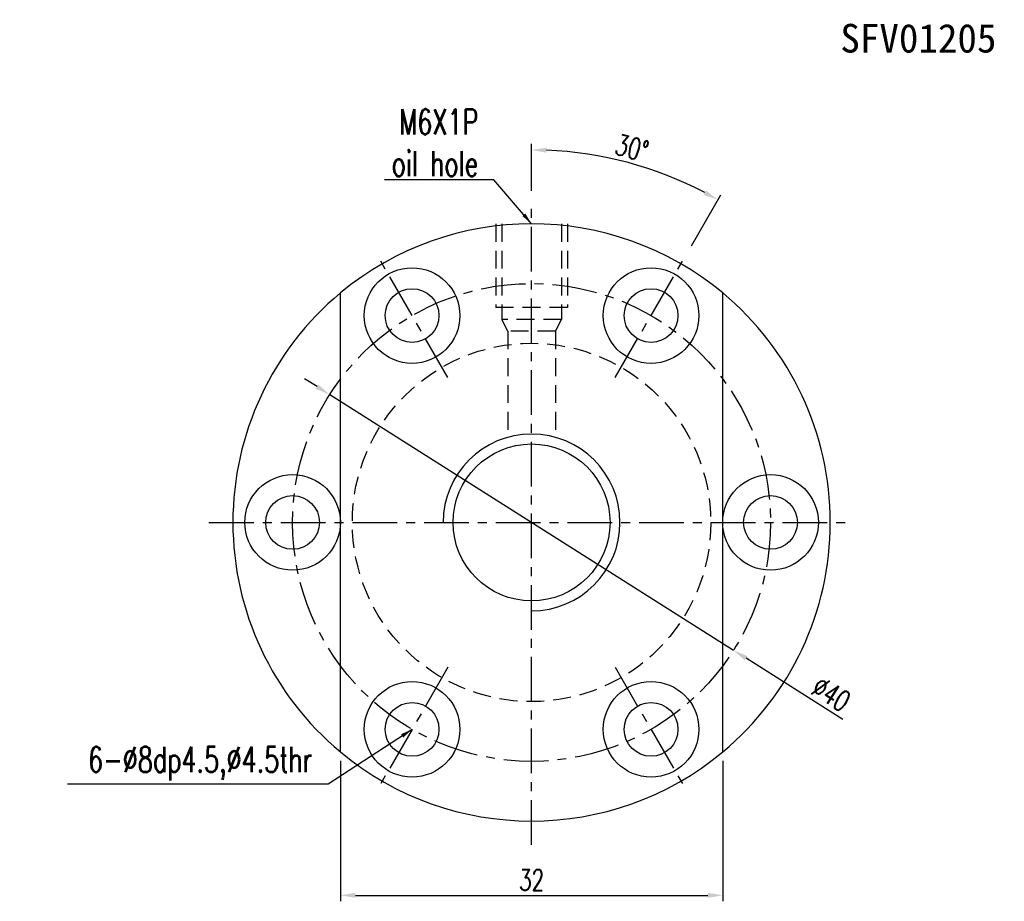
# Model space of a CAD drawing. Extents: x 9 to 312, y -170 to 109.
# Tile 1 of 55: x 9 to 92, y 36 to 109. Entities that reach past the tile are written whole.
import ezdxf
from ezdxf.enums import TextEntityAlignment as Align

# ---------------------------------------------------------------- set-up
doc = ezdxf.new("R2010")
doc.units = 0
doc.header["$LTSCALE"] = 3
doc.header["$MEASUREMENT"] = 0
doc.header["$PDMODE"] = 1
doc.linetypes.add('CENTER', pattern=[2, 1.25, -0.25, 0.25, -0.25])
doc.linetypes.add('DASHED', pattern=[0.75, 0.5, -0.25])
doc.layers.get('DEFPOINTS').update_dxf_attribs({"linetype": 'CONTINUOUS'})
for name, color, linetype in [('CHA', 2, 'CONTINUOUS'), ('CL', 1, 'CENTER'), ('DIM', 4, 'CONTINUOUS'), ('HID', 2, 'DASHED'), ('OUT', 3, 'CONTINUOUS')]:
    doc.layers.add(name, color=color, linetype=linetype)
doc.styles.add('DIM-7', font='SIMPLEX.shx', dxfattribs={"width": 0.7, "bigfont": 'chineset.shx'})
doc.styles.add('T', font='kaiu.ttf')
doc.dimstyles.new('CNS', dxfattribs={"dimtxt": 3.5, "dimasz": 2.5, "dimexe": 1, "dimexo": 1.5, "dimgap": 0.09, "dimtad": 0, "dimdsep": 46, "dimtxsty": 'DIM-7', "dimcen": 0.09, "dimclrd": 1, "dimclre": 1, "dimclrt": 4, "dimadec": 0, "dimazin": 0, "dimtfac": 1, "dimtix": 1, "dimtmove": 2, "dimatfit": 3, "dimfxl": 1, "dimtvp": 0.971429, "dimtolj": 1, "dimarcsym": 0})

# ---------------------------------------------------------------- blocks, each defined once
blk = doc.blocks.new('*D2')
at = {"layer": 'DEFPOINTS', "color": 0}
for p in [(36.333, 48.024), (68.333, 48.024), (68.333, 36.016)]:
    blk.add_point(p, dxfattribs=at)
at = {"layer": 'DIM', "color": 0, "lineweight": -2}
for p, q in [((36.333, 47.274), (36.333, 35.516)), ((68.333, 47.274), (68.333, 35.516)), ((37.583, 36.016), (67.083, 36.016))]:
    blk.add_line(p, q, dxfattribs=at)
at = {"layer": 'DIM', "color": 0}
for points in [[(37.583, 36.224), (37.583, 35.807), (36.333, 36.016)], [(67.083, 36.224), (67.083, 35.807), (68.333, 36.016)]]:
    blk.add_solid(points, dxfattribs=at)
at = {"layer": 'DIM', "color": 0, "insert": (52.333, 37.291), "char_height": 1.75, "attachment_point": 5, "style": 'DIM-7'}
blk.add_mtext('\\A1;32', dxfattribs=at)
blk = doc.blocks.new('*D6')
at = {"layer": 'DEFPOINTS', "color": 0}
for p in [(63, 96.539), (52.333, 94.234), (65.333, 89.75), (59.333, 79.358), (52.333, 40.234)]:
    blk.add_point(p, dxfattribs=at)
at = {"layer": 'DIM', "color": 0, "lineweight": -2}
for p, q in [((52.333, 94.984), (52.333, 98.919)), ((65.708, 90.4), (68.176, 94.674))]:
    blk.add_line(p, q, dxfattribs=at)
blk.add_arc((52.333, 67.234), 31.186, 62.29672, 87.70328, dxfattribs=at)
at = {"layer": 'DIM', "color": 0}
for points in [[(53.579, 98.186), (53.587, 98.602), (52.333, 98.419)], [(66.932, 95.027), (66.731, 94.662), (67.926, 94.241)]]:
    blk.add_solid(points, dxfattribs=at)
at = {"layer": 'DIM', "color": 0, "insert": (60.735, 98.588), "char_height": 1.75, "attachment_point": 5, "rotation": 345, "style": 'DIM-7'}
blk.add_mtext('\\A1;30°', dxfattribs=at)
blk = doc.blocks.new('*D7')
at = {"layer": 'DEFPOINTS', "color": 0}
for p in [(35.436, 77.932), (69.231, 56.535)]:
    blk.add_point(p, dxfattribs=at)
at = {"layer": 'DIM', "color": 0, "lineweight": -2}
for p, q in [((34.38, 78.601), (33.323, 79.27)), ((35.436, 77.932), (69.231, 56.535)), ((78.375, 50.745), (70.287, 55.866))]:
    blk.add_line(p, q, dxfattribs=at)
at = {"layer": 'DIM', "color": 0}
for points in [[(34.491, 78.777), (34.268, 78.425), (35.436, 77.932)], [(70.399, 56.042), (70.176, 55.69), (69.231, 56.535)]]:
    blk.add_solid(points, dxfattribs=at)
at = {"layer": 'DIM', "color": 0, "insert": (77.413, 52.863), "char_height": 1.75, "attachment_point": 5, "rotation": 327.6601, "style": 'DIM-7'}
blk.add_mtext('\\A1;∅40', dxfattribs=at)

msp = doc.modelspace()

# ---------------------------------------------------------------- linework, layer by layer
at = {"layer": 'CL', "color": 0}
for p, q in [((52.333, 40.234), (52.333, 94.234)), ((45.333, 79.358), (39.333, 89.75)), ((59.333, 79.358), (65.333, 89.75)), ((25.333, 67.234), (79.333, 67.234)), ((45.333, 55.109), (39.333, 44.717)), ((59.333, 55.109), (65.333, 44.717))]:
    msp.add_line(p, q, dxfattribs=at)
msp.add_circle((52.333, 67.234), 20, dxfattribs=at)
at = {"layer": 'DIM', "color": 0}
for centre, radius in [((32.333, 67.234), 4), ((72.333, 67.234), 4), ((32.333, 67.234), 2.25), ((72.333, 67.234), 2.25)]:
    msp.add_circle(centre, radius, dxfattribs=at)
for radius, start, end in [(25, 129.79182, 230.20818), (25, 309.79182, 50.20818), (7.4, 270, 180)]:
    msp.add_arc((52.333, 67.234), radius, start, end, dxfattribs=at)
at = {"layer": 'HID', "color": 0}
for p, q in [((49.333, 92.234), (49.333, 85.234)), ((49.833, 92.234), (49.833, 84.234)), ((54.833, 92.234), (54.833, 84.234)), ((55.333, 92.234), (55.333, 85.234)), ((55.333, 85.234), (49.333, 85.234)), ((50.333, 83.234), (49.833, 84.234)), ((54.833, 84.234), (49.833, 84.234)), ((54.333, 83.234), (54.833, 84.234)), ((50.333, 83.234), (50.333, 74.358)), ((54.333, 83.234), (50.333, 83.234)), ((54.333, 83.234), (54.333, 74.358))]:
    msp.add_line(p, q, dxfattribs=at)
msp.add_circle((52.333, 67.234), 15, dxfattribs=at)
at = {"layer": 'OUT', "color": 0}
for p, q in [((36.333, 48.024), (36.333, 86.443)), ((68.333, 48.024), (68.333, 86.443))]:
    msp.add_line(p, q, dxfattribs=at)
for centre, radius in [((42.333, 84.554), 4), ((62.333, 84.554), 4), ((42.333, 84.554), 2.25), ((62.333, 84.554), 2.25), ((52.333, 67.234), 6.568), ((42.333, 49.913), 4), ((62.333, 49.913), 4), ((42.333, 49.913), 2.25), ((62.333, 49.913), 2.25)]:
    msp.add_circle(centre, radius, dxfattribs=at)
for start, end in [(50.20818, 129.79182), (230.20818, 309.79182)]:
    msp.add_arc((52.333, 67.234), 25, start, end, dxfattribs=at)

# ---------------------------------------------------------------- texts
at = {"layer": 'CHA', "color": 0, "style": 'T'}
msp.add_text('SFV01205', height=2.4, dxfattribs=at).set_placement((84.708, 107.77), align=Align.MIDDLE)
at = {"layer": 'DIM', "color": 0, "char_height": 2.1, "attachment_point": 9, "style": 'DIM-7'}
for s, insert in [('\\A1;M6X1P\\Poil hole', (47.866, 96.224)), ('6-%%C8dp4.5,%%C4.5thr', (33.989, 45.636))]:
    msp.add_mtext(s, dxfattribs=dict(at, insert=insert))

# ---------------------------------------------------------------- dimensions: what is measured, and where the dimension line sits
at = {"layer": 'DIM', "color": 0}
dim = msp.add_angular_dim_2l(base=(63, 96.539), line1=((52.333, 40.234), (52.333, 94.234)), line2=((59.333, 79.358), (65.333, 89.75)), dimstyle='CNS', override={"dimscale": 0.5, "dimgap": 0.8, "dimtad": 1, "dimclrd": 0, "dimclre": 0, "dimclrt": 0, "dimtmove": 1}, dxfattribs=at)
dim.commit()
dim.dimension.update_dxf_attribs({"geometry": '*D6', "text_midpoint": (60.735, 98.588)})
dim = msp.add_diameter_dim_2p(p1=(35.436, 77.932), p2=(69.231, 56.535), dimstyle='CNS', override={"dimscale": 0.5, "dimgap": 0.8, "dimtad": 1, "dimclrd": 0, "dimclre": 0, "dimclrt": 0, "dimtmove": 1}, dxfattribs=at)
dim.commit()
dim.dimension.update_dxf_attribs({"geometry": '*D7', "text_midpoint": (76.731, 51.786), "dimtype": 163})
dim = msp.add_linear_dim(base=(68.333, 36.016), p1=(36.333, 48.024), p2=(68.333, 48.024), dimstyle='CNS', override={"dimscale": 0.5, "dimgap": 0.8, "dimtad": 1, "dimclrd": 0, "dimclre": 0, "dimclrt": 0, "dimtmove": 1}, dxfattribs=at)
dim.commit()
dim.dimension.update_dxf_attribs({"geometry": '*D2', "text_midpoint": (52.333, 37.291)})

# ---------------------------------------------------------------- leaders
at = {"layer": 'DIM', "color": 0, "annotation_type": 0, "has_hookline": 1, "hookline_direction": 1}
for points, text_width in [([(52.333, 92.234), (49.186, 95.904), (48.186, 95.904)], 7.84), ([(42.333, 49.913), (35.309, 45.316), (34.309, 45.316)], 20.51)]:
    msp.add_leader(points, dimstyle='CNS', override={"dimscale": 0.4, "dimgap": 0.8, "dimtad": 1, "dimclrd": 0, "dimclre": 0, "dimclrt": 0, "dimtmove": 1}, dxfattribs=dict(at, text_width=text_width))

doc.saveas('drawing.dxf')
